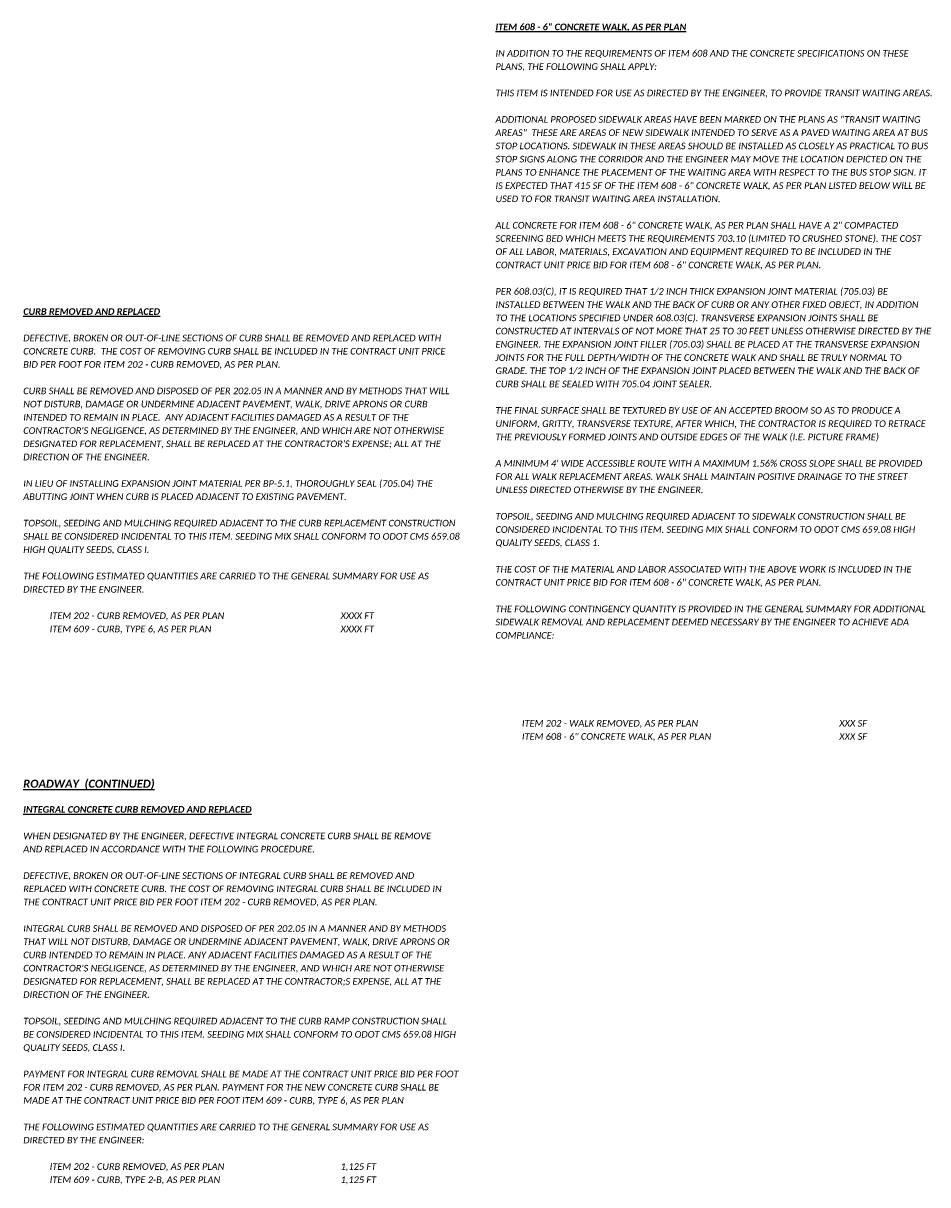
# Model space of a CAD drawing. Header units: feet. Extents: x -2 to 263, y -60 to 29.
# Tile 12 of 17: x 133 to 152, y -37 to -12. Entities that reach past the tile are written whole.
import ezdxf

# ---------------------------------------------------------------- set-up
doc = ezdxf.new("R2010")
doc.units = ezdxf.units.FT
doc.header["$MEASUREMENT"] = 0
doc.layers.add('SH_Text', color=7, linetype='Continuous')
doc.layers.add('TX_P_1', color=7, linetype='Continuous')
doc.styles.add('P_Slanted_Normal', font='calibrii.ttf', dxfattribs={"height": 0.14})
doc.styles.add('P_Slanted_Subtitle', font='calibrii.ttf', dxfattribs={"height": 0.17})

msp = doc.modelspace()

# ---------------------------------------------------------------- texts
at = {"layer": 'SH_Text', "char_height": 0.14, "width": 9.20689, "attachment_point": 1, "line_spacing_factor": 1.2, "style": 'P_Slanted_Normal'}
for s, insert in [('\\A1;\\pxa0.25;IN ADDITION TO THE REQUIREMENTS OF ITEM 608 AND THE CONCRETE SPECIFICATIONS ON THESE PLANS, THE FOLLOWING SHALL APPLY:\\P\\PTHIS ITEM IS INTENDED FOR USE AS DIRECTED BY THE ENGINEER, TO PROVIDE TRANSIT WAITING AREAS. \\P\\PADDITIONAL PROPOSED SIDEWALK AREAS HAVE BEEN MARKED ON THE PLANS AS "TRANSIT WAITING AREAS"  THESE ARE AREAS OF NEW SIDEWALK INTENDED TO SERVE AS A PAVED WAITING AREA AT BUS STOP LOCATIONS. SIDEWALK IN THESE AREAS SHOULD BE INSTALLED AS CLOSELY AS PRACTICAL TO BUS STOP SIGNS ALONG THE CORRIDOR AND THE ENGINEER MAY MOVE THE LOCATION DEPICTED ON THE PLANS TO ENHANCE THE PLACEMENT OF THE WAITING AREA WITH RESPECT TO THE BUS STOP SIGN. IT IS EXPECTED THAT 415 SF OF THE {\\A0;ITEM 608 - 6" CONCRETE WALK, AS PER PLAN }LISTED BELOW WILL BE USED TO FOR TRANSIT WAITING AREA INSTALLATION. \\P\\P{\\A0;ALL CONCRETE FOR ITEM 608 - 6" CONCRETE WALK, AS PER PLAN} SHALL HAVE A 2" COMPACTED SCREENING BED WHICH MEETS THE REQUIREMENTS 703.10 (LIMITED TO CRUSHED STONE). THE COST OF ALL LABOR, MATERIALS, EXCAVATION AND EQUIPMENT REQUIRED TO BE INCLUDED IN THE CONTRACT UNIT PRICE BID FOR ITEM 608 - 6" CONCRETE WALK, AS PER PLAN.\\P\\PPER 608.03(C), IT IS REQUIRED THAT 1/2 INCH THICK EXPANSION JOINT MATERIAL (705.03) BE INSTALLED BETWEEN THE WALK AND THE BACK OF CURB OR ANY OTHER FIXED OBJECT, IN ADDITION TO THE LOCATIONS SPECIFIED UNDER 608.03(C). TRANSVERSE EXPANSION JOINTS SHALL BE CONSTRUCTED AT INTERVALS OF NOT MORE THAT 25 TO 30 FEET UNLESS OTHERWISE DIRECTED BY THE ENGINEER. THE EXPANSION JOINT FILLER (705.03) SHALL BE PLACED AT THE TRANSVERSE EXPANSION JOINTS FOR THE FULL DEPTH/WIDTH OF THE CONCRETE WALK AND SHALL BE TRULY NORMAL TO GRADE. THE TOP 1/2 INCH OF THE EXPANSION JOINT PLACED BETWEEN THE WALK AND THE BACK OF CURB SHALL BE SEALED WITH 705.04 JOINT SEALER.\\P\\PTHE FINAL SURFACE SHALL BE TEXTURED BY USE OF AN ACCEPTED BROOM SO AS TO PRODUCE A UNIFORM, GRITTY, TRANSVERSE TEXTURE, AFTER WHICH, THE CONTRACTOR IS REQUIRED TO RETRACE THE PREVIOUSLY FORMED JOINTS AND OUTSIDE EDGES OF THE WALK (I.E. PICTURE FRAME)\\P\\P{\\A0;\\C256;\\c16777215;A MINIMUM 4\' WIDE ACCESSIBLE ROUTE WITH A MAXIMUM 1.56% CROSS SLOPE SHALL BE PROVIDED FOR ALL WALK REPLACEMENT AREAS. WALK SHALL MAINTAIN POSITIVE DRAINAGE TO THE STREET UNLESS DIRECTED OTHERWISE BY THE ENGINEER.\\P\\P}TOPSOIL, SEEDING AND MULCHING REQUIRED ADJACENT TO SIDEWALK CONSTRUCTION SHALL BE CONSIDERED INCIDENTAL TO THIS ITEM. SEEDING MIX SHALL CONFORM TO ODOT CMS 659.08 HIGH QUALITY SEEDS, CLASS 1.\\P{\\A0;\\C256;\\c16777215;\\P}THE COST OF THE MATERIAL AND LABOR ASSOCIATED WITH THE ABOVE WORK IS INCLUDED IN THE CONTRACT UNIT PRICE BID FOR ITEM 608 - 6" CONCRETE WALK, AS PER PLAN.\\P\\P{\\A0;THE FOLLOWING CONTINGENCY QUANTITY IS PROVIDED IN THE GENERAL SUMMARY FOR ADDITIONAL SIDEWALK REMOVAL AND REPLACEMENT DEEMED NECESSARY BY THE ENGINEER TO ACHIEVE ADA COMPLIANCE:}', (142.958, -13.027)), ("DEFECTIVE, BROKEN OR OUT-OF-LINE SECTIONS OF CURB SHALL BE REMOVED AND REPLACED WITH CONCRETE CURB.  THE COST OF REMOVING CURB SHALL BE INCLUDED IN THE CONTRACT UNIT PRICE BID PER FOOT FOR ITEM 202 - CURB REMOVED, AS PER PLAN.\\P\\PCURB SHALL BE REMOVED AND DISPOSED OF PER 202.05 IN A MANNER AND BY METHODS THAT WILL NOT DISTURB, DAMAGE OR UNDERMINE ADJACENT PAVEMENT, WALK, DRIVE APRONS OR CURB INTENDED TO REMAIN IN PLACE.  ANY ADJACENT FACILITIES DAMAGED AS A RESULT OF THE CONTRACTOR'S NEGLIGENCE, AS DETERMINED BY THE ENGINEER, AND WHICH ARE NOT OTHERWISE DESIGNATED FOR REPLACEMENT, SHALL BE REPLACED AT THE CONTRACTOR'S EXPENSE; ALL AT THE DIRECTION OF THE ENGINEER.\\P\\PIN LIEU OF INSTALLING EXPANSION JOINT MATERIAL PER BP-5.1, THOROUGHLY SEAL (705.04) THE ABUTTING JOINT WHEN CURB IS PLACED ADJACENT TO EXISTING PAVEMENT.", (132.958, -19.054)), ("WHEN DESIGNATED BY THE ENGINEER, DEFECTIVE INTEGRAL CONCRETE CURB SHALL BE REMOVE\\PAND REPLACED IN ACCORDANCE WITH THE FOLLOWING PROCEDURE. \\P\\PDEFECTIVE, BROKEN OR OUT-OF-LINE SECTIONS OF INTEGRAL CURB SHALL BE REMOVED AND REPLACED WITH CONCRETE CURB. THE COST OF REMOVING INTEGRAL CURB SHALL BE INCLUDED IN THE CONTRACT UNIT PRICE BID PER FOOT ITEM 202 - CURB REMOVED, AS PER PLAN.\\P\\PINTEGRAL CURB SHALL BE REMOVED AND DISPOSED OF PER 202.05 IN A MANNER AND BY METHODS THAT WILL NOT DISTURB, DAMAGE OR UNDERMINE ADJACENT PAVEMENT, WALK, DRIVE APRONS OR CURB INTENDED TO REMAIN IN PLACE. ANY ADJACENT FACILITIES DAMAGED AS A RESULT OF THE CONTRACTOR'S NEGLIGENCE, AS DETERMINED BY THE ENGINEER, AND WHICH ARE NOT OTHERWISE DESIGNATED FOR REPLACEMENT, SHALL BE REPLACED AT THE CONTRACTOR;S EXPENSE, ALL AT THE DIRECTION OF THE ENGINEER.\\P\\PTOPSOIL, SEEDING AND MULCHING REQUIRED ADJACENT TO THE CURB RAMP CONSTRUCTION SHALL BE CONSIDERED INCIDENTAL TO THIS ITEM. SEEDING MIX SHALL CONFORM TO ODOT CMS 659.08 HIGH QUALITY SEEDS, CLASS I.\\P\\PPAYMENT FOR INTEGRAL CURB REMOVAL SHALL BE MADE AT THE CONTRACT UNIT PRICE BID PER FOOT FOR ITEM 202 - CURB REMOVED, AS PER PLAN. PAYMENT FOR THE NEW CONCRETE CURB SHALL BE MADE AT THE CONTRACT UNIT PRICE BID PER FOOT ITEM 609 - CURB, TYPE 6, AS PER PLAN\\P\\PTHE FOLLOWING ESTIMATED QUANTITIES ARE CARRIED TO THE GENERAL SUMMARY FOR USE AS DIRECTED BY THE ENGINEER:", (132.958, -29.596))]:
    msp.add_mtext(s, dxfattribs=dict(at, insert=insert))
at = {"layer": 'TX_P_1', "color": 3, "char_height": 0.14, "width": 9.5, "attachment_point": 1, "line_spacing_factor": 1.2, "style": 'P_Slanted_Normal'}
for s, insert in [('{\\fCalibri|b1|i1|c0|p34;\\LITEM 608 - 6" CONCRETE WALK, AS PER PLAN}', (142.958, -12.467)), ('{\\fCalibri|b1|i1|c0|p34;\\LCURB REMOVED AND REPLACED }', (132.958, -18.494)), ('{\\fCalibri|b1|i1|c0|p34;\\LINTEGRAL CONCRETE CURB REMOVED AND REPLACED }', (132.958, -29.036))]:
    msp.add_mtext(s, dxfattribs=dict(at, insert=insert))
at = {"layer": 'TX_P_1', "char_height": 0.14, "width": 9.41463, "attachment_point": 1, "line_spacing_factor": 1.2, "style": 'P_Slanted_Normal'}
for s, insert in [('\\pxa0.25;{\\C256;\\c16777215;TOPSOIL, SEEDING AND MULCHING REQUIRED ADJACENT TO THE CURB REPLACEMENT CONSTRUCTION SHALL BE CONSIDERED INCIDENTAL TO THIS ITEM. SEEDING MIX SHALL CONFORM TO ODOT CMS 659.08 HIGH QUALITY SEEDS, CLASS I.}\\P\\PTHE FOLLOWING ESTIMATED QUANTITIES ARE CARRIED TO THE GENERAL SUMMARY FOR USE AS DIRECTED BY THE ENGINEER.\\P\\P^I{\\C142;ITEM 202 - CURB REMOVED, AS PER PLAN^I^I^I^I^I\\C1;XXXX\\C142; FT\\P^IITEM 609 - CURB, TYPE 6, AS PER PLAN^I^I^I^I^I\\C1;XXXX \\C142;FT}', (132.958, -22.974)), ('{\\C142;^IITEM 202 - WALK REMOVED, AS PER PLAN^I^I^I^I^I^I\\C1;XXX\\C142; SF\\P^IITEM 608 - 6" CONCRETE WALK, AS PER PLAN^I^I^I^I^I\\C1;XXX\\C142; SF}', (142.958, -27.211)), ('\\pxa0.25;^I{\\C142;ITEM 202 - CURB REMOVED, AS PER PLAN^I^I^I^I^I\\C1;1,125\\C142; FT\\P^IITEM 609 - CURB, TYPE 2-B, AS PER PLAN^I^I^I^I^I\\C1;1,125 \\C142;FT}', (132.958, -36.596))]:
    msp.add_mtext(s, dxfattribs=dict(at, insert=insert))
at = {"layer": 'TX_P_1', "color": 3, "insert": (132.958, -28.476), "char_height": 0.17, "width": 9.5, "attachment_point": 1, "style": 'P_Slanted_Subtitle'}
msp.add_mtext('{\\fCalibri|b1|i1|c0|p34;\\LROADWAY  (CONTINUED)  \\l                 }', dxfattribs=at)

doc.saveas('drawing.dxf')
